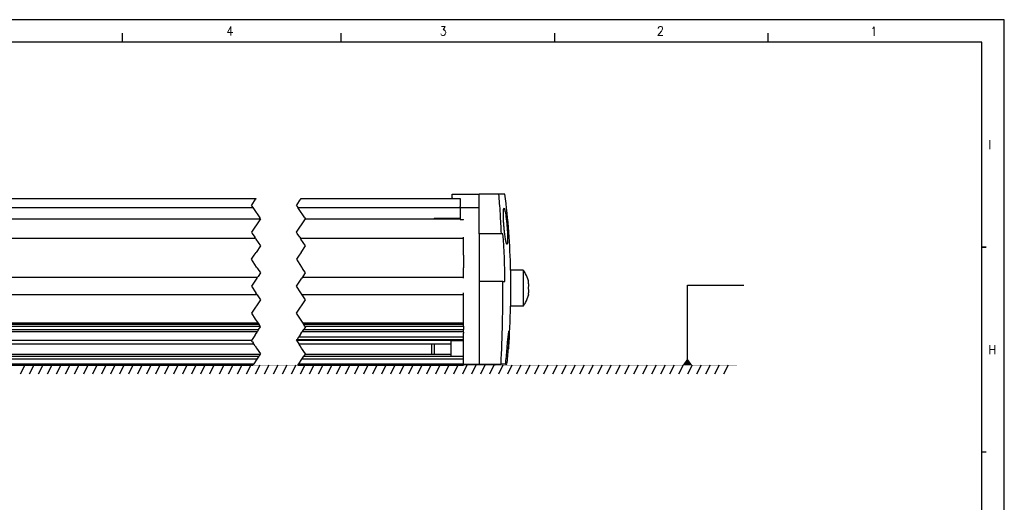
# Model space of a CAD drawing. Header units: millimetres. Extents: x -285 to 3669, y -217 to 203.
# Tile 12 of 21: x 91 to 309, y 96 to 203. Entities that reach past the tile are written whole.
import ezdxf

# ---------------------------------------------------------------- set-up
doc = ezdxf.new("R2010")
doc.units = ezdxf.units.MM
doc.linetypes.add('DOT_CENTER', pattern=[14, 12, -1, 0, -1])
doc.layers.add('1', color=7, linetype='Continuous')
doc.styles.add('CONVERTER_11', font='txt.shx', dxfattribs={"width": 0.9})
doc.dimstyles.get("Standard").update_dxf_attribs({"dimtxt": 0.18, "dimasz": 0.18, "dimexe": 0.18, "dimexo": 0.0625, "dimgap": 0.09, "dimtad": 0, "dimtih": 1, "dimtoh": 1, "dimdec": 4, "dimzin": 0, "dimdsep": 46, "dimtxsty": 'Standard', "dimcen": 0.09, "dimadec": 0, "dimazin": 0, "dimtfac": 1, "dimtdec": 4, "dimtofl": 0, "dimtmove": 0, "dimatfit": 3, "dimfxl": 1, "dimtolj": 1, "dimtzin": 0, "dimarcsym": 0})

# ---------------------------------------------------------------- blocks, each defined once
blk = doc.blocks.new('Regla_G-3040-VS4__3', base_point=(-177.36, 126.24))
at = {"color": 7, "linetype": 'Continuous'}
for p, q in [((186.61, 164.24), (192.62, 164.24)), ((186.61, 163.4), (186.61, 164.24)), ((192.62, 161.24), (192.62, 164.24)), ((197.01, 164.24), (192.62, 164.24)), ((198.34, 164.24), (197.01, 164.24)), ((87.01, 163.24), (143.05, 163.24)), ((153.05, 163.24), (186.61, 163.24)), ((186.61, 163.4), (186.61, 163.24)), ((186.61, 163.24), (188.41, 163.24)), ((188.41, 163.24), (188.42, 161.44)), ((86.34, 161.24), (142.38, 161.24)), ((152.38, 161.24), (188.42, 161.24)), ((188.42, 161.24), (188.42, 158.74)), ((188.42, 161.24), (192.62, 161.24)), ((192.62, 155.41), (192.62, 161.24)), ((87.99, 158.72), (144.04, 158.72)), ((154.04, 158.72), (182.48, 158.72)), ((182.48, 158.72), (182.52, 158.75)), ((182.52, 158.75), (188.42, 158.74)), ((188.42, 158.82), (182.6, 158.82)), ((188.42, 158.74), (188.42, 158.57)), ((188.42, 158.57), (189.1, 158.57)), ((192.62, 155.41), (192.62, 144.79)), ((197.55, 155.41), (192.62, 155.41)), ((197.9, 155.41), (197.55, 155.41)), ((86.87, 154.44), (142.92, 154.44)), ((152.92, 154.44), (189.12, 154.44)), ((189.1, 151.28), (189.12, 154.44)), ((189.12, 154.44), (189.12, 154.64)), ((189.1, 150.68), (189.1, 151.28)), ((189.1, 150.68), (189.1, 147.91)), ((189.1, 147.91), (189.1, 147.87)), ((189.1, 147.78), (189.1, 147.87)), ((189.12, 145.74), (189.1, 147.78)), ((202.4, 147.35), (199.6, 147.35)), ((87.34, 145.74), (143.39, 145.74)), ((153.39, 145.74), (189.12, 145.74)), ((189.12, 145.54), (189.12, 145.74)), ((197.84, 144.79), (192.62, 144.79)), ((192.62, 144.79), (192.62, 126.44)), ((197.84, 144.79), (198.33, 144.79)), ((189.1, 141.82), (189.12, 142.32)), ((143.33, 141.82), (87.29, 141.82)), ((189.1, 141.82), (153.33, 141.82)), ((189.1, 138.93), (189.1, 141.82)), ((189.1, 138.6), (189.1, 138.93)), ((189.1, 136.45), (189.1, 138.6)), ((202.4, 139.35), (199.6, 139.35)), ((189.1, 135.52), (189.1, 136.45)), ((87.35, 133.74), (143.39, 133.74)), ((143.53, 135.52), (87.49, 135.52)), ((87.61, 134.13), (143.65, 134.13)), ((143.68, 135.3), (87.63, 135.3)), ((143.7, 135.26), (87.66, 135.26)), ((87.88, 134.92), (143.93, 134.92)), ((153.39, 133.74), (189.12, 133.74)), ((189.1, 135.52), (153.53, 135.52)), ((153.65, 134.13), (189.1, 134.13)), ((189.1, 135.3), (153.68, 135.3)), ((189.1, 135.26), (153.7, 135.26)), ((153.93, 134.92), (189.1, 134.92)), ((189.1, 135.3), (189.1, 135.52)), ((189.1, 135.26), (189.1, 135.3)), ((189.1, 134.92), (189.1, 135.26)), ((189.1, 134.92), (189.1, 134.13)), ((189.12, 133.74), (189.1, 134.13)), ((189.1, 133.52), (189.12, 133.74)), ((189.1, 133.52), (189.1, 133.35)), ((142.05, 131.74), (86.01, 131.74)), ((189.12, 131.74), (152.05, 131.74)), ((152.19, 131.95), (189.12, 131.95)), ((189.12, 132.46), (152.53, 132.46)), ((189.12, 131.62), (186.42, 131.62)), ((189.12, 132.46), (189.1, 133.35)), ((189.1, 130.84), (189.12, 131.62)), ((189.12, 131.95), (189.12, 132.46)), ((189.12, 131.74), (189.12, 131.95)), ((189.12, 131.62), (189.12, 131.74)), ((86.52, 130.96), (142.57, 130.96)), ((152.57, 130.96), (182.6, 130.96)), ((182.6, 130.96), (186.42, 130.96)), ((189.1, 130.52), (189.1, 130.84)), ((189.12, 130.06), (189.1, 130.52)), ((189.12, 128.21), (189.12, 130.06)), ((143.25, 127.54), (87.21, 127.54)), ((87.68, 128.25), (143.73, 128.25)), ((87.96, 128.66), (144, 128.66)), ((189.12, 127.54), (153.25, 127.54)), ((153.73, 128.25), (186.42, 128.25)), ((154, 128.66), (182.6, 128.66)), ((182.6, 128.66), (186.42, 128.66)), ((186.42, 128.21), (189.12, 128.21)), ((189.12, 127.54), (189.12, 128.21)), ((189.12, 126.54), (189.12, 127.54)), ((86.34, 126.24), (142.38, 126.24)), ((86.54, 126.54), (142.58, 126.54)), ((152.38, 126.24), (189.1, 126.24)), ((152.58, 126.54), (189.12, 126.54)), ((189.12, 126.44), (189.1, 126.24)), ((189.12, 126.44), (189.12, 126.54)), ((189.12, 126.44), (192.62, 126.44)), ((192.62, 126.44), (194.12, 126.44)), ((194.12, 126.44), (197.47, 126.44)), ((195.84, 126.3), (194.12, 126.3)), ((198.49, 126.44), (197.47, 126.44)), ((198.49, 126.44), (198.78, 126.44))]:
    blk.add_line(p, q, dxfattribs=at)
at = {"color": 2, "linetype": 'DOT_CENTER'}
for p, q in [((142.08, 161.78), (142.19, 161.95)), ((142.19, 161.95), (142.85, 162.94)), ((142.87, 162.97), (142.85, 162.94)), ((142.92, 163.04), (142.87, 162.97)), ((143.05, 163.24), (142.92, 163.04)), ((152.19, 161.95), (152.08, 161.78)), ((152.19, 161.95), (152.85, 162.94)), ((152.85, 162.94), (152.87, 162.97)), ((152.87, 162.97), (152.92, 163.04)), ((153.05, 163.24), (152.92, 163.04)), ((142.05, 161.74), (142.08, 161.78)), ((142.19, 161.53), (142.05, 161.74)), ((142.21, 161.5), (142.19, 161.53)), ((142.25, 161.44), (142.21, 161.5)), ((142.38, 161.24), (142.25, 161.44)), ((142.38, 161.24), (142.52, 161.04)), ((142.52, 161.04), (143.93, 158.92)), ((152.05, 161.74), (152.08, 161.78)), ((152.19, 161.53), (152.05, 161.74)), ((152.19, 161.53), (152.21, 161.5)), ((152.21, 161.5), (152.25, 161.44)), ((152.25, 161.44), (152.38, 161.24)), ((152.52, 161.04), (152.38, 161.24)), ((153.93, 158.92), (152.52, 161.04)), ((143.88, 158.48), (142.05, 155.74)), ((143.92, 158.54), (143.88, 158.48)), ((144.04, 158.72), (143.92, 158.54)), ((144.04, 158.72), (143.93, 158.92)), ((152.05, 155.74), (153.88, 158.48)), ((153.88, 158.48), (153.92, 158.54)), ((153.92, 158.54), (154.04, 158.72)), ((153.93, 158.92), (154.04, 158.72)), ((142.05, 155.74), (142.23, 155.47)), ((142.23, 155.47), (142.78, 154.64)), ((152.23, 155.47), (152.05, 155.74)), ((152.78, 154.64), (152.23, 155.47)), ((142.92, 154.44), (142.78, 154.64)), ((142.92, 154.44), (143.05, 154.24)), ((143.05, 154.24), (144.05, 152.74)), ((152.78, 154.64), (152.92, 154.44)), ((153.05, 154.24), (152.92, 154.44)), ((154.05, 152.74), (153.05, 154.24)), ((142.68, 150.68), (143.08, 151.28)), ((144.05, 152.74), (143.08, 151.28)), ((153.08, 151.28), (152.68, 150.68)), ((153.08, 151.28), (154.05, 152.74)), ((142.05, 149.74), (142.68, 150.68)), ((143.19, 148.03), (142.05, 149.74)), ((152.68, 150.68), (152.05, 149.74)), ((152.05, 149.74), (153.19, 148.03)), ((143.19, 148.03), (143.27, 147.91)), ((143.27, 147.91), (143.29, 147.87)), ((143.29, 147.87), (143.35, 147.79)), ((143.35, 147.79), (143.4, 147.71)), ((143.4, 147.71), (144.05, 146.74)), ((144.05, 146.74), (143.52, 145.94)), ((153.19, 148.03), (153.27, 147.91)), ((153.29, 147.87), (153.27, 147.91)), ((153.35, 147.78), (153.29, 147.87)), ((153.4, 147.71), (153.35, 147.78)), ((154.05, 146.74), (153.4, 147.71)), ((153.52, 145.94), (154.05, 146.74)), ((143.25, 145.54), (142.05, 143.74)), ((143.25, 145.54), (143.39, 145.74)), ((143.52, 145.94), (143.39, 145.74)), ((152.05, 143.74), (153.25, 145.54)), ((153.39, 145.74), (153.25, 145.54)), ((153.39, 145.74), (153.52, 145.94)), ((142.05, 143.74), (143, 142.32)), ((143.33, 141.82), (143, 142.32)), ((153, 142.32), (152.05, 143.74)), ((153.33, 141.82), (153, 142.32)), ((144.05, 140.74), (142.05, 137.74)), ((143.33, 141.82), (144.05, 140.74)), ((152.05, 137.74), (154.05, 140.74)), ((154.05, 140.74), (153.33, 141.82)), ((142.05, 137.74), (142.91, 136.45)), ((152.91, 136.45), (152.05, 137.74)), ((142.91, 136.45), (143.53, 135.52)), ((153.53, 135.52), (152.91, 136.45)), ((143.24, 133.52), (143.12, 133.35)), ((143.39, 133.74), (143.24, 133.52)), ((143.65, 134.13), (143.39, 133.74)), ((143.53, 135.52), (143.68, 135.3)), ((143.65, 134.13), (143.9, 134.51)), ((143.7, 135.26), (143.68, 135.3)), ((143.7, 135.26), (143.93, 134.92)), ((143.9, 134.51), (144.05, 134.74)), ((144.05, 134.74), (143.93, 134.92)), ((153.12, 133.35), (153.24, 133.52)), ((153.24, 133.52), (153.39, 133.74)), ((153.39, 133.74), (153.65, 134.13)), ((153.68, 135.3), (153.53, 135.52)), ((153.9, 134.51), (153.65, 134.13)), ((153.7, 135.26), (153.68, 135.3)), ((153.93, 134.92), (153.7, 135.26)), ((154.05, 134.74), (153.9, 134.51)), ((153.93, 134.92), (154.05, 134.74)), ((142.78, 132.84), (142.05, 131.74)), ((142.25, 131.44), (142.05, 131.74)), ((142.25, 131.44), (142.43, 131.16)), ((142.8, 132.87), (142.78, 132.84)), ((143.05, 133.24), (142.8, 132.87)), ((143.12, 133.35), (143.05, 133.24)), ((152.05, 131.74), (152.19, 131.95)), ((152.05, 131.74), (152.25, 131.44)), ((152.53, 132.46), (152.19, 131.95)), ((152.25, 131.44), (152.43, 131.16)), ((152.78, 132.84), (152.53, 132.46)), ((152.8, 132.87), (152.78, 132.84)), ((153.05, 133.24), (152.8, 132.87)), ((153.12, 133.35), (153.05, 133.24)), ((142.57, 130.96), (142.43, 131.16)), ((142.65, 130.84), (142.57, 130.96)), ((142.87, 130.52), (142.65, 130.84)), ((142.87, 130.52), (143.2, 130.01)), ((143.2, 130.01), (144.05, 128.74)), ((152.43, 131.16), (152.57, 130.96)), ((152.57, 130.96), (152.65, 130.84)), ((152.87, 130.52), (152.65, 130.84)), ((153.2, 130.01), (152.87, 130.52)), ((154.05, 128.74), (153.2, 130.01)), ((143.25, 127.54), (142.58, 126.54)), ((143.69, 128.19), (143.25, 127.54)), ((143.73, 128.25), (143.69, 128.19)), ((143.87, 128.46), (143.73, 128.25)), ((144, 128.66), (143.87, 128.46)), ((144.05, 128.74), (144, 128.66)), ((152.58, 126.54), (153.25, 127.54)), ((153.25, 127.54), (153.69, 128.19)), ((153.69, 128.19), (153.73, 128.25)), ((153.73, 128.25), (153.87, 128.46)), ((153.87, 128.46), (154, 128.66)), ((154, 128.66), (154.05, 128.74)), ((142.58, 126.54), (142.38, 126.24)), ((152.38, 126.24), (152.58, 126.54))]:
    blk.add_line(p, q, dxfattribs=at)
at = {"color": 7, "linetype": 'Continuous'}
for centre, radius, start, end in [((31.65, 143.35), 168, 1.3641, 7.1419), ((31.65, 143.35), 166.69, 0.4953, 4.1482), ((197.2, 143.46), 6.49, 28.4276, 36.8203), ((197.28, 143.35), 6.48, 14.3836, 29.5887), ((-90.2, 141.54), 288.06, 356.9945, 0.6466), ((197.2, 143.24), 6.49, 323.1797, 331.5725), ((197.28, 143.35), 6.48, 330.4112, 345.689), ((31.66, 143.59), 167.99, 355.3181, 358.5546), ((31.65, 143.35), 167.69, 354.2115, 355.3913), ((31.65, 143.35), 167.99, 354.2216, 355.3993), ((195.84, 127.3), 1, 270, 300.1722)]:
    blk.add_arc(centre, radius, start, end, dxfattribs=at)
for points, knots in [([(197.55, 155.41), (197.52, 156.16), (197.44, 157.65), (197.32, 159.9), (197.17, 162.09), (197.06, 163.54), (197.01, 164.24)], [0, 0, 0, 0, 2.24988, 4.478559, 6.761808, 8.84612, 8.84612, 8.84612, 8.84612]), ([(188.42, 161.24), (188.42, 161.24), (188.42, 161.26), (188.42, 161.3), (188.42, 161.36), (188.42, 161.41), (188.42, 161.44)], [0, 0, 0, 0, 0.0073223, 0.0585787, 0.1235013, 0.2000001, 0.2000001, 0.2000001, 0.2000001]), ([(198.79, 153.08), (198.77, 153.09), (198.71, 153.14), (198.68, 153.24), (198.64, 153.37), (198.59, 153.53), (198.54, 153.79), (198.47, 154.17), (198.39, 154.65), (198.32, 155.15), (198.26, 155.64), (198.22, 156.08), (198.18, 156.47), (198.15, 156.79), (198.1, 157.3), (198.05, 158.01), (198.01, 158.79), (197.99, 159.37), (197.99, 159.73), (197.99, 160.02), (197.99, 160.22), (198, 160.42), (198.01, 160.6), (198.02, 160.77), (198.05, 160.91), (198.06, 161.02), (198.11, 161.06), (198.13, 161.08)], [0, 0, 0, 0, 0.079232, 0.2057, 0.314139, 0.478828, 0.712781, 1.124945, 1.613088, 2.167459, 2.649164, 3.095965, 3.490916, 3.817036, 4.057315, 5.034654, 5.953586, 6.402968, 6.7663, 7.048686, 7.255172, 7.390743, 7.63308, 7.80169, 7.910889, 8.04909, 8.113306, 8.113306, 8.113306, 8.113306]), ([(198.13, 161.08), (198.15, 161.06), (198.2, 161.02), (198.24, 160.9), (198.32, 160.67), (198.39, 160.33), (198.47, 159.88), (198.54, 159.43), (198.59, 159), (198.66, 158.48), (198.72, 157.85), (198.77, 157.34), (198.79, 157.08)], [0, 0, 0, 0, 0.076191, 0.206046, 0.350193, 0.80983, 1.239224, 1.731237, 2.182449, 2.544059, 3.298773, 4.082226, 4.082226, 4.082226, 4.082226]), ([(182.52, 158.75), (182.53, 158.76), (182.56, 158.79), (182.58, 158.81), (182.6, 158.82)], [0, 0, 0, 0, 0.0550874, 0.1071045, 0.1071045, 0.1071045, 0.1071045]), ([(182.6, 158.74), (182.6, 158.76), (182.6, 158.79), (182.6, 158.81), (182.6, 158.82)], [0, 0, 0, 0, 0.05771896, 0.08549656, 0.08549656, 0.08549656, 0.08549656]), ([(198.79, 157.08), (198.8, 156.91), (198.83, 156.61), (198.86, 156.19), (198.88, 155.84), (198.89, 155.55), (198.9, 155.27), (198.91, 154.96), (198.92, 154.61), (198.93, 154.28), (198.92, 153.97), (198.91, 153.68), (198.9, 153.42), (198.87, 153.24), (198.84, 153.14), (198.82, 153.09), (198.79, 153.08), (198.79, 153.08)], [0, 0, 0, 0, 0.494098, 0.919432, 1.268272, 1.53286, 1.792553, 2.109851, 2.463526, 2.832409, 3.101882, 3.409319, 3.70114, 3.865884, 3.961707, 4.010052, 4.033676, 4.033676, 4.033676, 4.033676]), ([(199.6, 147.35), (199.6, 147.35), (199.6, 147.34), (199.6, 147.32), (199.6, 147.28), (199.6, 147.21), (199.6, 147.09), (199.6, 146.9), (199.6, 146.62), (199.6, 146.23), (199.6, 145.75), (199.6, 145.34), (199.6, 144.99), (199.6, 144.69), (199.6, 144.31), (199.6, 143.85), (199.6, 143.44), (199.6, 143.08), (199.6, 142.76), (199.6, 142.37), (199.6, 141.93), (199.6, 141.44), (199.6, 140.94), (199.6, 140.46), (199.6, 140.07), (199.6, 139.79), (199.6, 139.61), (199.6, 139.49), (199.6, 139.42), (199.6, 139.38), (199.6, 139.36), (199.6, 139.35), (199.6, 139.35)], [0, 0, 0, 0, 0.003428, 0.027426, 0.058206, 0.122993, 0.237754, 0.418458, 0.681075, 1.088925, 1.572572, 2.122227, 2.333756, 2.634821, 3.018415, 3.47753, 4.005159, 4.245129, 4.570248, 4.96354, 5.408033, 5.886754, 6.435403, 6.917809, 7.324207, 7.585603, 7.765123, 7.878807, 7.942698, 7.972837, 7.995702, 7.998968, 7.998968, 7.998968, 7.998968]), ([(202.4, 147.35), (202.4, 147.35), (202.4, 147.34), (202.4, 147.29), (202.4, 147.19), (202.4, 147.03), (202.4, 146.85), (202.4, 146.62), (202.4, 146.35), (202.4, 146.03), (202.4, 145.73), (202.4, 145.46), (202.4, 145.14), (202.4, 144.76), (202.4, 144.33), (202.4, 143.94), (202.4, 143.62), (202.4, 143.25), (202.4, 142.84), (202.4, 142.39), (202.4, 142.01), (202.4, 141.71), (202.4, 141.39), (202.4, 141.04), (202.4, 140.68), (202.4, 140.39), (202.4, 140.19), (202.4, 140.01), (202.4, 139.85), (202.4, 139.67), (202.4, 139.51), (202.4, 139.41), (202.4, 139.36), (202.4, 139.35), (202.4, 139.35)], [0, 0, 0, 0, 0.003348, 0.026788, 0.142588, 0.314872, 0.50592, 0.678011, 0.996254, 1.321701, 1.631975, 1.904699, 2.117496, 2.596594, 3.041346, 3.434799, 3.760001, 4, 4.527656, 4.986709, 5.370185, 5.671108, 5.882504, 6.335011, 6.699979, 6.982643, 7.188235, 7.32199, 7.49408, 7.685128, 7.857412, 7.973212, 7.996652, 8, 8, 8, 8]), ([(203.48, 144.75), (203.49, 144.65), (203.54, 144.4), (203.57, 144.05), (203.55, 143.68), (203.5, 143.47), (203.47, 143.35)], [0, 0, 0, 0, 0.307577, 0.76992, 1.051002, 1.415955, 1.415955, 1.415955, 1.415955]), ([(203.48, 144.75), (203.49, 144.75), (203.52, 144.76), (203.55, 144.81), (203.56, 144.88), (203.56, 144.93), (203.55, 144.96)], [0, 0, 0, 0, 0.0397616, 0.091009, 0.1587078, 0.2480034, 0.2480034, 0.2480034, 0.2480034]), ([(203.47, 143.35), (203.49, 143.25), (203.55, 143.04), (203.57, 142.7), (203.54, 142.33), (203.49, 142.08), (203.47, 141.95)], [0, 0, 0, 0, 0.304817, 0.646498, 1.022972, 1.418793, 1.418793, 1.418793, 1.418793]), ([(203.47, 141.95), (203.48, 141.95), (203.52, 141.94), (203.55, 141.89), (203.56, 141.83), (203.56, 141.78), (203.56, 141.75)], [0, 0, 0, 0, 0.0481391, 0.0999168, 0.1562242, 0.2491869, 0.2491869, 0.2491869, 0.2491869]), ([(198.8, 129.88), (198.81, 130.04), (198.84, 130.35), (198.87, 130.77), (198.91, 131.12), (198.95, 131.55), (199, 132.07), (199.06, 132.61), (199.11, 133), (199.14, 133.25), (199.16, 133.43), (199.19, 133.58), (199.21, 133.71), (199.23, 133.81), (199.25, 133.86), (199.25, 133.87), (199.26, 133.88)], [0, 0, 0, 0, 0.495764, 0.922805, 1.273117, 1.53869, 2.230754, 2.838723, 3.170204, 3.419315, 3.596906, 3.713805, 3.881926, 3.977061, 4.019594, 4.029526, 4.029526, 4.029526, 4.029526]), ([(199.26, 133.88), (199.26, 133.87), (199.28, 133.84), (199.29, 133.73), (199.3, 133.58), (199.3, 133.37), (199.29, 133.08), (199.28, 132.68), (199.25, 132.23), (199.23, 131.79), (199.2, 131.27), (199.15, 130.64), (199.11, 130.13), (199.09, 129.88)], [0, 0, 0, 0, 0.020545, 0.108275, 0.31041, 0.476539, 0.757383, 1.179279, 1.66926, 2.119441, 2.479548, 3.230537, 4.011957, 4.011957, 4.011957, 4.011957]), ([(186.42, 130.96), (186.42, 131.07), (186.42, 131.29), (186.42, 131.51), (186.42, 131.62)], [0, 0, 0, 0, 0.3106061, 0.6612391, 0.6612391, 0.6612391, 0.6612391]), ([(182.1, 129.8), (182.1, 129.96), (182.1, 130.26), (182.1, 130.6), (182.1, 130.83), (182.1, 130.92), (182.1, 130.96)], [0, 0, 0, 0, 0.479743, 0.886883, 1.024775, 1.162666, 1.162666, 1.162666, 1.162666]), ([(182.1, 128.66), (182.1, 128.71), (182.1, 128.79), (182.1, 129.01), (182.1, 129.35), (182.1, 129.64), (182.1, 129.8)], [0, 0, 0, 0, 0.125225, 0.25045, 0.65759, 1.137334, 1.137334, 1.137334, 1.137334]), ([(182.6, 130.96), (182.6, 130.87), (182.6, 130.69), (182.6, 130.43), (182.6, 130.14), (182.6, 129.85), (182.6, 129.53), (182.6, 129.21), (182.6, 128.91), (182.6, 128.73), (182.6, 128.66)], [0, 0, 0, 0, 0.294862, 0.533147, 0.784656, 1.145892, 1.408427, 1.760758, 2.08829, 2.3, 2.3, 2.3, 2.3]), ([(186.42, 128.66), (186.42, 128.73), (186.42, 128.85), (186.42, 129.13), (186.42, 129.49), (186.42, 129.94), (186.42, 130.39), (186.42, 130.71), (186.42, 130.9), (186.42, 130.94), (186.42, 130.96)], [0, 0, 0, 0, 0.185642, 0.375698, 0.822944, 1.277406, 1.728647, 2.166319, 2.230736, 2.3, 2.3, 2.3, 2.3]), ([(186.42, 128.25), (186.42, 128.32), (186.42, 128.46), (186.42, 128.59), (186.42, 128.66)], [0, 0, 0, 0, 0.2013272, 0.4103216, 0.4103216, 0.4103216, 0.4103216]), ([(194.12, 126.44), (194.12, 126.42), (194.12, 126.38), (194.12, 126.34), (194.12, 126.31), (194.12, 126.3), (194.12, 126.3)], [0, 0, 0, 0, 0.0559958, 0.1014462, 0.1312275, 0.135482, 0.135482, 0.135482, 0.135482])]:
    blk.add_open_spline(points, degree=3, knots=knots, dxfattribs=at)
for points in [[(189.1, 158.54), (189.1, 158.54), (189.1, 158.56), (189.1, 158.57), (189.1, 158.57)], [(186.42, 128.21), (186.42, 128.21), (186.42, 128.23), (186.42, 128.25), (186.42, 128.25)]]:
    blk.add_open_spline(points, degree=3, dxfattribs=at)
blk = doc.blocks.new('Regla_serie_G-3040-VS4__5', base_point=(-177.36, 126.24))
blk.add_blockref('Regla_G-3040-VS4__3', (-177.36, 126.24))
blk = doc.blocks.new('Marco_a2', base_point=(304.21, -212.02))
at = {"layer": '1', "color": 2, "linetype": 'Continuous'}
for p, q in [((309.21, 202.98), (-284.79, 202.98)), ((309.21, -217.02), (309.21, 202.98)), ((113.44, 197.98), (113.44, 199.98)), ((161.96, 197.98), (161.96, 199.98)), ((209.38, 197.98), (209.38, 199.98)), ((256.79, 197.98), (256.79, 199.98)), ((304.21, 152.42), (305.21, 152.42)), ((305.21, 152.42), (304.21, 152.42)), ((305.21, 106.87), (304.21, 106.87))]:
    blk.add_line(p, q, dxfattribs=at)
at = {"layer": '1', "color": 7, "linetype": 'Continuous'}
for p, q in [((304.21, 197.98), (-264.79, 197.98)), ((304.21, -212.02), (304.21, 197.98))]:
    blk.add_line(p, q, dxfattribs=at)
at = {"layer": '1', "color": 2, "char_height": 2, "attachment_point": 4, "line_spacing_factor": 1.20048, "style": 'CONVERTER_11'}
for s, insert in [('4', (136.49, 200.47)), ('3', (183.86, 200.47)), ('2', (232.08, 200.49)), ('1', (279.5, 200.41)), ('I', (305.71, 175.2)), ('H', (305.71, 129.65))]:
    blk.add_mtext(s, dxfattribs=dict(at, insert=insert))
blk = doc.blocks.new('Top', base_point=(304.21, -212.02))
blk.add_blockref('Marco_a2', (304.21, -212.02))
blk = doc.blocks.new('E', base_point=(7, 145.236))
at = {"layer": '1', "color": 7, "linetype": 'Continuous'}
for p, q in [((91.718, 126.236), (90.718, 124.236)), ((93.718, 126.236), (92.718, 124.236)), ((95.718, 126.236), (94.718, 124.236)), ((97.718, 126.236), (96.718, 124.236)), ((99.718, 126.236), (98.718, 124.236)), ((101.718, 126.236), (100.718, 124.236)), ((103.718, 126.236), (102.718, 124.236)), ((105.718, 126.236), (104.718, 124.236)), ((107.718, 126.236), (106.718, 124.236)), ((109.718, 126.236), (108.718, 124.236)), ((111.718, 126.236), (110.718, 124.236)), ((113.718, 126.236), (112.718, 124.236)), ((115.718, 126.236), (114.718, 124.236)), ((117.718, 126.236), (116.718, 124.236)), ((119.718, 126.236), (118.718, 124.236)), ((121.718, 126.236), (120.718, 124.236)), ((123.718, 126.236), (122.718, 124.236)), ((125.718, 126.236), (124.718, 124.236)), ((127.718, 126.236), (126.718, 124.236)), ((129.718, 126.236), (128.718, 124.236)), ((131.718, 126.236), (130.718, 124.236)), ((133.718, 126.236), (132.718, 124.236)), ((135.891, 126.236), (134.891, 124.236)), ((137.891, 126.236), (136.891, 124.236)), ((139.891, 126.236), (138.891, 124.236)), ((141.891, 126.236), (140.891, 124.236)), ((143.891, 126.236), (142.891, 124.236)), ((145.891, 126.236), (144.891, 124.236)), ((147.891, 126.236), (146.891, 124.236)), ((149.891, 126.236), (148.891, 124.236)), ((151.891, 126.236), (150.891, 124.236)), ((153.891, 126.236), (152.891, 124.236)), ((155.891, 126.236), (154.891, 124.236)), ((157.891, 126.236), (156.891, 124.236)), ((159.891, 126.236), (158.891, 124.236)), ((161.891, 126.236), (160.891, 124.236)), ((163.891, 126.236), (162.891, 124.236)), ((165.891, 126.236), (164.891, 124.236)), ((167.891, 126.236), (166.891, 124.236)), ((169.891, 126.236), (168.891, 124.236)), ((171.891, 126.236), (170.891, 124.236)), ((173.891, 126.236), (172.891, 124.236)), ((175.891, 126.236), (174.891, 124.236)), ((177.891, 126.236), (176.891, 124.236)), ((177.891, 126.236), (176.891, 124.236)), ((179.891, 126.236), (178.891, 124.236)), ((179.891, 126.236), (178.891, 124.236)), ((181.891, 126.236), (180.891, 124.236)), ((181.891, 126.236), (180.891, 124.236)), ((183.891, 126.236), (182.891, 124.236)), ((183.891, 126.236), (182.891, 124.236)), ((185.891, 126.236), (184.891, 124.236)), ((185.891, 126.236), (184.891, 124.236)), ((187.891, 126.236), (186.891, 124.236)), ((187.891, 126.236), (186.891, 124.236)), ((189.891, 126.236), (188.891, 124.236)), ((189.891, 126.236), (188.891, 124.236)), ((191.891, 126.236), (190.891, 124.236)), ((191.891, 126.236), (190.891, 124.236)), ((193.891, 126.236), (192.891, 124.236)), ((193.891, 126.236), (192.891, 124.236)), ((195.891, 126.236), (194.891, 124.236)), ((195.891, 126.236), (194.891, 124.236)), ((197.891, 126.236), (196.891, 124.236)), ((197.891, 126.236), (196.891, 124.236)), ((199.891, 126.236), (198.891, 124.236)), ((199.891, 126.236), (198.891, 124.236)), ((201.891, 126.236), (200.891, 124.236)), ((201.891, 126.236), (200.891, 124.236)), ((201.891, 126.236), (200.891, 124.236)), ((203.891, 126.236), (202.891, 124.236)), ((203.891, 126.236), (202.891, 124.236)), ((203.891, 126.236), (202.891, 124.236)), ((205.891, 126.236), (204.891, 124.236)), ((205.891, 126.236), (204.891, 124.236)), ((205.891, 126.236), (204.891, 124.236)), ((207.891, 126.236), (206.891, 124.236)), ((207.891, 126.236), (206.891, 124.236)), ((207.891, 126.236), (206.891, 124.236)), ((209.891, 126.236), (208.891, 124.236)), ((209.891, 126.236), (208.891, 124.236)), ((209.891, 126.236), (208.891, 124.236)), ((211.891, 126.236), (210.891, 124.236)), ((211.891, 126.236), (210.891, 124.236)), ((211.891, 126.236), (210.891, 124.236)), ((213.891, 126.236), (212.891, 124.236)), ((213.891, 126.236), (212.891, 124.236)), ((213.891, 126.236), (212.891, 124.236)), ((215.891, 126.236), (214.891, 124.236)), ((215.891, 126.236), (214.891, 124.236)), ((215.891, 126.236), (214.891, 124.236)), ((217.891, 126.236), (216.891, 124.236)), ((217.891, 126.236), (216.891, 124.236)), ((217.891, 126.236), (216.891, 124.236)), ((219.891, 126.236), (218.891, 124.236)), ((219.891, 126.236), (218.891, 124.236)), ((219.891, 126.236), (218.891, 124.236)), ((221.891, 126.236), (220.891, 124.236)), ((221.891, 126.236), (220.891, 124.236)), ((221.891, 126.236), (220.891, 124.236)), ((221.891, 126.236), (220.891, 124.236)), ((223.891, 126.236), (222.891, 124.236)), ((223.891, 126.236), (222.891, 124.236)), ((223.891, 126.236), (222.891, 124.236)), ((223.891, 126.236), (222.891, 124.236)), ((225.891, 126.236), (224.891, 124.236)), ((227.891, 126.236), (226.891, 124.236)), ((229.891, 126.236), (228.891, 124.236)), ((231.891, 126.236), (230.891, 124.236)), ((233.891, 126.236), (232.891, 124.236)), ((235.891, 126.236), (234.891, 124.236)), ((237.891, 126.236), (236.891, 124.236)), ((239.891, 126.236), (238.891, 124.236)), ((241.891, 126.236), (240.891, 124.236)), ((243.891, 126.236), (242.891, 124.236)), ((245.891, 126.236), (244.891, 124.236)), ((245.891, 126.236), (244.891, 124.236)), ((247.891, 126.236), (246.891, 124.236)), ((247.891, 126.236), (246.891, 124.236))]:
    blk.add_line(p, q, dxfattribs=at)
at = {"layer": '1', "color": 7, "linetype": 'Continuous', "const_width": 0.1}
blk.add_lwpolyline([(-204.216, 126.236), (249.891, 126.236)], dxfattribs=at)
at = {"layer": '1', "color": 2}
blk.add_solid([(238.852, 127.736), (237.791, 126.236), (239.912, 126.236)], dxfattribs=at)
blk.add_blockref('Regla_serie_G-3040-VS4__5', (-177.365, 126.236))
at = {"layer": '1', "color": 2, "linetype": 'Continuous', "has_arrowhead": 0}
blk.add_leader([(238.852, 126.236), (238.852, 143.967), (251.357, 143.967)], dimstyle='Standard', dxfattribs=at)

msp = doc.modelspace()

# ---------------------------------------------------------------- block references
for name, p in [('Top', (304.21, -212.02)), ('E', (7, 145.24))]:
    msp.add_blockref(name, p)

doc.saveas('drawing.dxf')
